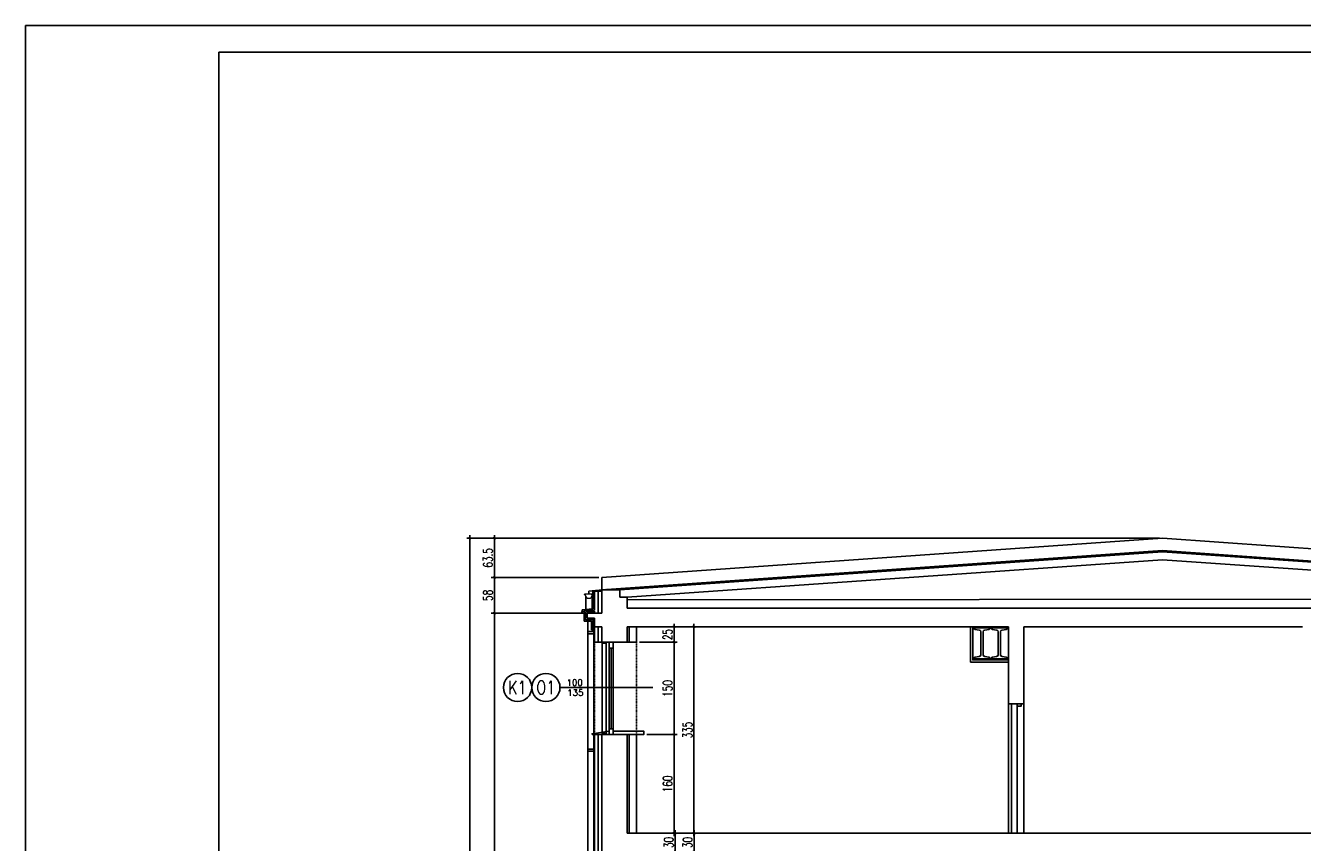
# Model space of a CAD drawing. Header units: millimetres. Extents: x 50026 to 146998, y 1038179 to 1573505.
# Tile 119 of 122: x 65398 to 67470, y 1047330 to 1048656. Entities that reach past the tile are written whole.
import ezdxf

# ---------------------------------------------------------------- set-up
doc = ezdxf.new("R2010")
doc.units = ezdxf.units.MM
doc.header["$LTSCALE"] = 0.025
doc.linetypes.add('CONTINU', pattern=[0])
doc.linetypes.add('HIDDEN', pattern=[0.375, 0.25, -0.125])
for name, color, linetype in [('1', 7, 'Continuous'), ('2D-WYMIARY', 2, 'Continuous'), ('kraty', 5, 'Continuous'), ('ocieplenie', 8, 'Continuous'), ('OKNA OPISY', 7, 'Continuous'), ('OKNO', 2, 'Continuous'), ('OTWORY', 3, 'Continuous'), ('parapet', 5, 'Continuous'), ('zA_okna opisy', 7, 'Continuous'), ('ściany', 5, 'Continuous')]:
    doc.layers.add(name, color=color, linetype=linetype)
doc.layers.add('A_Kreskowanie', color=8, linetype='Continuous', lineweight=5)
doc.layers.add('Kreskowanie', color=8, linetype='Continuous', lineweight=5)
doc.styles.add('ROMANS', font='romans.shx', dxfattribs={"width": 0.7})
doc.linetypes.add('BATTING', pattern='A,0.00254,-2.54,[134,ltypeshp.shx,S=2.54,R=0,X=-2.54,Y=0],-5.08,[134,ltypeshp.shx,S=2.54,R=180,X=2.54,Y=0],-2.54', length=10.16254)
doc.dimstyles.new('SIL', dxfattribs={"dimtxt": 15, "dimasz": 4, "dimexe": 5, "dimexo": 5, "dimgap": 3, "dimtad": 1, "dimdec": 4, "dimrnd": 0.5, "dimdsep": 46, "dimtxsty": 'ROMANS', "dimblk1": 'ARCHTICK', "dimblk2": 'ARCHTICK', "dimsah": 1, "dimcen": 5, "dimdle": 5, "dimclrd": 1, "dimclre": 1, "dimclrt": 2, "dimadec": 1, "dimazin": 0, "dimtfac": 0.013333, "dimtdec": 4, "dimtix": 1, "dimtmove": 0, "dimatfit": 3, "dimldrblk": 'ARCHTICK', "dimfxl": 0, "dimtolj": 1, "dimtzin": 0, "dimarcsym": 0})

# ---------------------------------------------------------------- blocks, each defined once
blk = doc.blocks.new('_ArchTick')
at = {"color": 0, "linetype": 'ByBlock', "const_width": 0.15}
blk.add_lwpolyline([(-0.5, -0.5), (0.5, 0.5)], dxfattribs=at)
blk = doc.blocks.new('*D266')
at = {"layer": 'Defpoints', "color": 0}
for p in [(66412.6, 1047679.8), (66389.3, 1047654.8), (66450.3, 1047654.8)]:
    blk.add_point(p, dxfattribs=at)
at = {"layer": 'ściany', "color": 1, "lineweight": -2}
for p, q in [((66450.3, 1047684.8), (66450.3, 1047649.8)), ((66417.6, 1047679.8), (66455.3, 1047679.8)), ((66394.3, 1047654.8), (66455.3, 1047654.8))]:
    blk.add_line(p, q, dxfattribs=at)
at = {"layer": 'ściany', "color": 1, "lineweight": -2, "xscale": 4, "yscale": 4, "zscale": 4}
for p, rotation in [((66450.3, 1047679.8), 90), ((66450.3, 1047654.8), 270)]:
    blk.add_blockref('_ArchTick', p, dxfattribs=dict(at, rotation=rotation))
at = {"layer": 'ściany', "color": 2, "insert": (66439.8, 1047667.3), "char_height": 15, "attachment_point": 5, "rotation": 90, "style": 'ROMANS'}
blk.add_mtext('\\A1;25', dxfattribs=at)
blk = doc.blocks.new('*D267')
at = {"layer": 'Defpoints', "color": 0}
for p in [(66389.3, 1047654.8), (66401.2, 1047504.8), (66450.3, 1047504.8)]:
    blk.add_point(p, dxfattribs=at)
at = {"layer": 'ściany', "color": 1, "lineweight": -2}
for p, q in [((66394.3, 1047654.8), (66455.3, 1047654.8)), ((66450.3, 1047659.8), (66450.3, 1047499.8)), ((66406.2, 1047504.8), (66455.3, 1047504.8))]:
    blk.add_line(p, q, dxfattribs=at)
at = {"layer": 'ściany', "color": 1, "lineweight": -2, "xscale": 4, "yscale": 4, "zscale": 4}
for p, rotation in [((66450.3, 1047654.8), 90), ((66450.3, 1047504.8), 270)]:
    blk.add_blockref('_ArchTick', p, dxfattribs=dict(at, rotation=rotation))
at = {"layer": 'ściany', "color": 2, "insert": (66439.8, 1047579.8), "char_height": 15, "attachment_point": 5, "rotation": 90, "style": 'ROMANS'}
blk.add_mtext('\\A1;150', dxfattribs=at)
blk = doc.blocks.new('*D268')
at = {"layer": 'Defpoints', "color": 0}
for p in [(66401.2, 1047504.8), (66431.6, 1047344.8), (66450.3, 1047344.8)]:
    blk.add_point(p, dxfattribs=at)
at = {"layer": 'ściany', "color": 1, "lineweight": -2}
for p, q in [((66406.2, 1047504.8), (66455.3, 1047504.8)), ((66450.3, 1047509.8), (66450.3, 1047339.8)), ((66436.6, 1047344.8), (66455.3, 1047344.8))]:
    blk.add_line(p, q, dxfattribs=at)
at = {"layer": 'ściany', "color": 1, "lineweight": -2, "xscale": 4, "yscale": 4, "zscale": 4}
for p, rotation in [((66450.3, 1047504.8), 90), ((66450.3, 1047344.8), 270)]:
    blk.add_blockref('_ArchTick', p, dxfattribs=dict(at, rotation=rotation))
at = {"layer": 'ściany', "color": 2, "insert": (66439.8, 1047424.8), "char_height": 15, "attachment_point": 5, "rotation": 90, "style": 'ROMANS'}
blk.add_mtext('\\A1;160', dxfattribs=at)
blk = doc.blocks.new('*D269')
at = {"layer": 'Defpoints', "color": 0}
for p in [(66431.6, 1047344.8), (66452.3, 1047314.8), (66452.3, 1047314.8)]:
    blk.add_point(p, dxfattribs=at)
at = {"layer": 'ściany', "color": 1, "lineweight": -2}
for p, q in [((66436.6, 1047344.8), (66457.3, 1047344.8)), ((66452.3, 1047349.8), (66452.3, 1047309.8))]:
    blk.add_line(p, q, dxfattribs=at)
at = {"layer": 'ściany', "color": 1, "lineweight": -2, "xscale": 4, "yscale": 4, "zscale": 4}
for p, rotation in [((66452.3, 1047344.8), 90), ((66452.3, 1047314.8), 270)]:
    blk.add_blockref('_ArchTick', p, dxfattribs=dict(at, rotation=rotation))
at = {"layer": 'ściany', "color": 2, "insert": (66441.8, 1047329.8), "char_height": 15, "attachment_point": 5, "rotation": 90, "style": 'ROMANS'}
blk.add_mtext('\\A1;30', dxfattribs=at)
blk = doc.blocks.new('*D277')
at = {"layer": 'Defpoints', "color": 0}
for p in [(66475.1, 1047679.8), (66475.1, 1047344.8), (66482.7, 1047344.8)]:
    blk.add_point(p, dxfattribs=at)
at = {"layer": 'ściany', "color": 1, "lineweight": -2}
for p, q in [((66482.7, 1047684.8), (66482.7, 1047339.8)), ((66480.1, 1047679.8), (66487.7, 1047679.8)), ((66480.1, 1047344.8), (66487.7, 1047344.8))]:
    blk.add_line(p, q, dxfattribs=at)
at = {"layer": 'ściany', "color": 1, "lineweight": -2, "xscale": 4, "yscale": 4, "zscale": 4}
for p, rotation in [((66482.7, 1047679.8), 90), ((66482.7, 1047344.8), 270)]:
    blk.add_blockref('_ArchTick', p, dxfattribs=dict(at, rotation=rotation))
at = {"layer": 'ściany', "color": 2, "insert": (66472.2, 1047512.3), "char_height": 15, "attachment_point": 5, "rotation": 90, "style": 'ROMANS'}
blk.add_mtext('\\A1;335', dxfattribs=at)
blk = doc.blocks.new('*D278')
at = {"layer": 'Defpoints', "color": 0}
for p in [(66482.8, 1047344.8), (66482.8, 1047314.8), (66482.8, 1047314.8)]:
    blk.add_point(p, dxfattribs=at)
at = {"layer": 'ściany', "color": 1, "lineweight": -2}
for p, q in [((66477.8, 1047344.8), (66477.8, 1047344.8)), ((66482.8, 1047349.8), (66482.8, 1047309.8))]:
    blk.add_line(p, q, dxfattribs=at)
at = {"layer": 'ściany', "color": 1, "lineweight": -2, "xscale": 4, "yscale": 4, "zscale": 4}
for p, rotation in [((66482.8, 1047344.8), 90), ((66482.8, 1047314.8), 270)]:
    blk.add_blockref('_ArchTick', p, dxfattribs=dict(at, rotation=rotation))
at = {"layer": 'ściany', "color": 2, "insert": (66472.3, 1047329.8), "char_height": 15, "attachment_point": 5, "rotation": 90, "style": 'ROMANS'}
blk.add_mtext('\\A1;30', dxfattribs=at)
blk = doc.blocks.new('*D282')
at = {"layer": 'Defpoints', "color": 0}
for p in [(66158.7, 1047701.8), (66309.3, 1047701.8), (66241.5, 1046539.2)]:
    blk.add_point(p, dxfattribs=at)
at = {"layer": 'ściany', "color": 1, "lineweight": -2}
for p, q in [((66158.7, 1046534.2), (66158.7, 1047706.8)), ((66304.3, 1047701.8), (66153.7, 1047701.8)), ((66236.5, 1046539.2), (66153.7, 1046539.2))]:
    blk.add_line(p, q, dxfattribs=at)
at = {"layer": 'ściany', "color": 1, "lineweight": -2, "xscale": 4, "yscale": 4, "zscale": 4}
for p, rotation in [((66158.7, 1047701.8), 90), ((66158.7, 1046539.2), 270)]:
    blk.add_blockref('_ArchTick', p, dxfattribs=dict(at, rotation=rotation))
at = {"layer": 'ściany', "color": 2, "insert": (66148.2, 1047120.5), "char_height": 15, "attachment_point": 5, "rotation": 90, "style": 'ROMANS'}
blk.add_mtext('\\A1;1162.5', dxfattribs=at)
blk = doc.blocks.new('*D283')
at = {"layer": 'Defpoints', "color": 0}
for p in [(66158.7, 1047759.8), (66333.3, 1047759.8), (66309.3, 1047701.8)]:
    blk.add_point(p, dxfattribs=at)
at = {"layer": 'ściany', "color": 1, "lineweight": -2}
for p, q in [((66328.3, 1047759.8), (66153.7, 1047759.8)), ((66158.7, 1047696.8), (66158.7, 1047764.8)), ((66304.3, 1047701.8), (66153.7, 1047701.8))]:
    blk.add_line(p, q, dxfattribs=at)
at = {"layer": 'ściany', "color": 1, "lineweight": -2, "xscale": 4, "yscale": 4, "zscale": 4}
for p, rotation in [((66158.7, 1047759.8), 90), ((66158.7, 1047701.8), 270)]:
    blk.add_blockref('_ArchTick', p, dxfattribs=dict(at, rotation=rotation))
at = {"layer": 'ściany', "color": 2, "insert": (66148.2, 1047730.8), "char_height": 15, "attachment_point": 5, "rotation": 90, "style": 'ROMANS'}
blk.add_mtext('\\A1;58', dxfattribs=at)
blk = doc.blocks.new('*D284')
at = {"layer": 'Defpoints', "color": 0}
for p in [(66158.7, 1047823.5), (67243.3, 1047823.5), (66333.3, 1047759.8)]:
    blk.add_point(p, dxfattribs=at)
at = {"layer": 'ściany', "color": 1, "lineweight": -2}
for p, q in [((66158.7, 1047754.8), (66158.7, 1047828.5)), ((67238.3, 1047823.5), (66153.7, 1047823.5)), ((66328.3, 1047759.8), (66153.7, 1047759.8))]:
    blk.add_line(p, q, dxfattribs=at)
at = {"layer": 'ściany', "color": 1, "lineweight": -2, "xscale": 4, "yscale": 4, "zscale": 4}
for p, rotation in [((66158.7, 1047823.5), 90), ((66158.7, 1047759.8), 270)]:
    blk.add_blockref('_ArchTick', p, dxfattribs=dict(at, rotation=rotation))
at = {"layer": 'ściany', "color": 2, "insert": (66148.2, 1047791.7), "char_height": 15, "attachment_point": 5, "rotation": 90, "style": 'ROMANS'}
blk.add_mtext('\\A1;63.5', dxfattribs=at)
blk = doc.blocks.new('*D265')
at = {"layer": 'Defpoints', "color": 0}
for p in [(66158.7, 1047823.5), (66119, 1046539.2), (66195.1, 1046539.2)]:
    blk.add_point(p, dxfattribs=at)
at = {"layer": 'ściany', "color": 1, "lineweight": -2}
for p, q in [((66119, 1047828.5), (66119, 1046534.2)), ((66153.7, 1047823.5), (66114, 1047823.5)), ((66190.1, 1046539.2), (66114, 1046539.2))]:
    blk.add_line(p, q, dxfattribs=at)
at = {"layer": 'ściany', "color": 1, "lineweight": -2, "xscale": 4, "yscale": 4, "zscale": 4}
for p, rotation in [((66119, 1047823.5), 90), ((66119, 1046539.2), 270)]:
    blk.add_blockref('_ArchTick', p, dxfattribs=dict(at, rotation=rotation))
at = {"layer": 'ściany', "color": 2, "insert": (66108.5, 1047181.4), "char_height": 15, "attachment_point": 5, "rotation": 90, "style": 'ROMANS'}
blk.add_mtext('\\A1;1284.5', dxfattribs=at)

msp = doc.modelspace()

# ---------------------------------------------------------------- linework, layer by layer
at = {"layer": '1', "color": 7, "linetype": 'Continuous', "ltscale": 5}
for p, q in [((66307.39401, 1047728.37305), (66307.39401, 1047706.81332)), ((66317.39401, 1047729.18171), (66317.39401, 1047706.81332)), ((66310.33268, 1047693.81332), (66310.33268, 1046577.50312)), ((66320.33268, 1047693.81332), (66320.33268, 1046577.50312))]:
    msp.add_line(p, q, dxfattribs=at)
at = {"layer": '2D-WYMIARY', "color": 2}
for points in [[(65397.77902, 1048655.59935), (69597.77902, 1048655.59935), (69597.77902, 1045685.59935), (65397.77902, 1045685.59935)], [(65711.74519, 1048612.61899), (69554.79866, 1048612.61899), (69554.79866, 1045728.57972), (65711.74519, 1045728.57972)]]:
    msp.add_lwpolyline(points, close=True, dxfattribs=at)
at = {"layer": 'A_Kreskowanie', "color": 2, "linetype": 'CONTINU'}
msp.add_line((66317.36132, 1047732.82591), (66305.36132, 1047732.82591), dxfattribs=at)
for centre in [(66305.36132, 1047732.05856), (66317.36132, 1047732.05856)]:
    msp.add_circle(centre, 0.76735, dxfattribs=at)
msp.add_arc((66312.12867, 1047732.05856), 6, 180, 360, dxfattribs=at)
at = {"layer": 'kraty', "color": 7}
for p, q in [((66333.62305, 1047506.48765), (66333.62305, 1047653.1199)), ((66340.02305, 1047653.1199), (66333.62305, 1047653.1199)), ((66340.02305, 1047506.48765), (66340.02305, 1047653.1199)), ((66340.02305, 1047506.48765), (66333.62305, 1047506.48765))]:
    msp.add_line(p, q, dxfattribs=at)
at = {"layer": 'Kreskowanie', "color": 2}
msp.add_line((66311.90591, 1047733.85724), (66311.90591, 1047737.8907), dxfattribs=at)
msp.add_lwpolyline([(66311.90591, 1047733.85724), (66313.06567, 1047735.85854)], dxfattribs=at)
at = {"layer": 'ocieplenie', "linetype": 'BATTING', "ltscale": 20}
for p, q in [((66327.2628, 1047701.81332), (66327.2628, 1047737.77328)), ((66327.2628, 1047654.80378), (66327.2628, 1047679.80378)), ((66327.2628, 1047289.80378), (66327.2628, 1047504.80378))]:
    msp.add_line(p, q, dxfattribs=at)
at = {"layer": 'ocieplenie', "linetype": 'BATTING', "ltscale": 40}
msp.add_line((66374.2628, 1047723.43771), (68112.2628, 1047724.98306), dxfattribs=at)
at = {"layer": 'ocieplenie', "linetype": 'BATTING', "ltscale": 8}
for p, q in [((66306.79855, 1047691.34907), (66306.79855, 1047704.27756)), ((66322.2628, 1047704.27756), (66306.79855, 1047704.27756)), ((66318.79855, 1047691.34907), (66306.79855, 1047691.34907)), ((66318.79855, 1047691.34907), (66318.79855, 1047674.80378))]:
    msp.add_line(p, q, dxfattribs=at)
at = {"layer": 'OKNA OPISY'}
msp.add_line((66265.1947, 1047581.28872), (66415.79554, 1047581.28872), dxfattribs=at)
at = {"layer": 'OKNO', "color": 1}
for p, q in [((66345.2628, 1047507.77367), (66345.2628, 1047654.80378)), ((66348.2628, 1047514.28391), (66348.2628, 1047645.32364)), ((66351.2628, 1047507.77367), (66351.2628, 1047654.80378))]:
    msp.add_line(p, q, dxfattribs=at)
at = {"layer": 'OKNO', "color": 2}
for points in [[(66345.2628, 1047654.80378), (66351.2628, 1047654.80378), (66351.2628, 1047645.32364), (66345.2628, 1047645.32364)], [(66345.2628, 1047514.28391), (66351.2628, 1047514.28391), (66351.2628, 1047504.80378), (66345.2628, 1047504.80378)]]:
    msp.add_lwpolyline(points, close=True, dxfattribs=at)
msp.add_lwpolyline([(66351.2628, 1047504.80378), (66345.2628, 1047504.80378)], dxfattribs=at)
at = {"layer": 'OTWORY', "color": 7, "linetype": 'HIDDEN'}
for p, q in [((66321.2628, 1047504.80378), (66321.2628, 1047654.80378)), ((66389.2628, 1047504.80378), (66389.2628, 1047654.80378))]:
    msp.add_line(p, q, dxfattribs=at)
at = {"layer": 'parapet', "color": 2}
for points in [[(66317.37227, 1047504.80378), (66345.2628, 1047504.80378), (66345.2628, 1047510.47002), (66317.37227, 1047506.36035)], [(66351.2628, 1047504.80378), (66401.18378, 1047504.80378), (66401.18378, 1047510.47002), (66351.2628, 1047510.47002)]]:
    msp.add_lwpolyline(points, close=True, dxfattribs=at)
at = {"layer": 'zA_okna opisy', "color": 7, "linetype": 'Continuous'}
for centre in [(66196.45914, 1047581.28872), (66242.28285, 1047581.28872)]:
    msp.add_circle(centre, 22.91185, dxfattribs=at)
at = {"layer": 'ściany', "color": 2}
for p, q in [((67243.2628, 1047823.50378), (66333.2628, 1047759.80378)), ((67243.2628, 1047823.50378), (68153.2628, 1047759.80378)), ((67243.2628, 1047801.47378), (66362.2628, 1047739.80378)), ((67243.2628, 1047788.63378), (66374.2628, 1047727.80378)), ((67243.2628, 1047801.47378), (68124.2628, 1047739.80378)), ((67243.2628, 1047788.63378), (68112.2628, 1047727.80378)), ((66333.2628, 1047759.80378), (66333.2628, 1047739.80378)), ((66311.90591, 1047737.8907), (66339.42213, 1047740.23493)), ((66318.7592, 1047737.18986), (66318.7592, 1047709.1522)), ((66321.2628, 1047737.77328), (66333.2628, 1047737.77328)), ((66301.42359, 1047707.25734), (66300.74492, 1047702.49277)), ((66300.74492, 1047702.49277), (66302.30326, 1047705.48714)), ((66318.7592, 1047709.1522), (66301.42359, 1047707.25734))]:
    msp.add_line(p, q, dxfattribs=at)
at = {"layer": 'ściany'}
for p, q in [((67243.2628, 1047803.50378), (66333.2628, 1047739.80378)), ((67243.2628, 1047803.50378), (68153.2628, 1047739.80378)), ((66321.2628, 1047737.77328), (66321.2628, 1047706.81332)), ((66333.2628, 1047701.81332), (66333.2628, 1047739.80378)), ((66333.2628, 1047739.80378), (66362.2628, 1047739.80378)), ((66333.2628, 1047701.81332), (66333.2628, 1047739.80378)), ((66362.2628, 1047739.80378), (66362.2628, 1047727.80378)), ((66362.2628, 1047727.80378), (66374.2628, 1047727.80378)), ((66374.2628, 1047727.80378), (66374.2628, 1047709.80378)), ((66304.2628, 1047706.81332), (66321.2628, 1047706.81332)), ((66304.2628, 1047688.81332), (66304.2628, 1047706.81332)), ((66374.2628, 1047709.80378), (68112.2628, 1047709.80378)), ((66304.2628, 1047688.81332), (66316.2628, 1047688.81332)), ((66309.2628, 1047701.81332), (66333.2628, 1047701.81332)), ((66309.2628, 1047693.81332), (66309.2628, 1047701.81332)), ((66309.2628, 1047701.81332), (66333.2628, 1047701.81332)), ((66309.2628, 1047693.81332), (66309.2628, 1047701.81332)), ((66309.2628, 1047693.81332), (66321.2628, 1047693.81332)), ((66309.2628, 1047693.81332), (66321.2628, 1047693.81332)), ((66316.2628, 1047674.80378), (66316.2628, 1047688.81332)), ((66321.2628, 1047693.81332), (66321.2628, 1047654.80378)), ((66321.2628, 1047679.80378), (66321.2628, 1047693.81332)), ((66321.2628, 1047679.80378), (66321.2628, 1047693.81332)), ((66316.2628, 1047674.80378), (66321.2628, 1047674.80378)), ((66321.2628, 1047679.80378), (66333.2628, 1047679.80378)), ((66321.2628, 1047679.80378), (66333.2628, 1047679.80378)), ((66333.2628, 1047679.80378), (66333.2628, 1047654.80378)), ((66374.2628, 1047679.80378), (66993.2628, 1047679.80378)), ((66389.2628, 1047679.80378), (66389.2628, 1047654.80378)), ((66993.2628, 1047679.80378), (66993.2628, 1047554.80378)), ((67018.2628, 1047679.80378), (67018.2628, 1047554.80378)), ((67018.2628, 1047679.80378), (67470.2628, 1047679.80378)), ((66321.2628, 1047654.80378), (66389.2628, 1047654.80378)), ((66321.2628, 1047654.80378), (66389.2628, 1047654.80378)), ((66993.2628, 1047554.80378), (67018.2628, 1047554.80378)), ((66321.2628, 1047289.80378), (66321.2628, 1047504.80378)), ((66321.2628, 1047504.80378), (66389.2628, 1047504.80378)), ((66333.2628, 1047504.80378), (66333.2628, 1047289.80378)), ((66389.2628, 1047504.80378), (66389.2628, 1047344.80378)), ((66374.2628, 1047344.80378), (67495.2628, 1047344.80378)), ((67018.2628, 1047344.80378), (67470.2628, 1047344.80378))]:
    msp.add_line(p, q, dxfattribs=at)
at = {"layer": 'ściany', "color": 1}
for p, q in [((66320.33268, 1047671.96351), (66310.33268, 1047671.96351)), ((66320.33268, 1047668.64976), (66310.33268, 1047668.64976)), ((66320.33268, 1047481.29531), (66310.33268, 1047481.29531)), ((66320.33268, 1047477.98156), (66310.33268, 1047477.98156))]:
    msp.add_line(p, q, dxfattribs=at)
at = {"layer": 'ściany', "color": 7}
for p, q in [((66374.2628, 1047679.80378), (66374.2628, 1047654.80378)), ((66377.2628, 1047679.80378), (66377.2628, 1047654.80378)), ((66993.2628, 1047554.80378), (66993.2628, 1047344.80378)), ((67018.2628, 1047554.80378), (67018.2628, 1047344.80378)), ((66374.2628, 1047504.80378), (66374.2628, 1047344.80378)), ((66377.2628, 1047504.80378), (66377.2628, 1047344.80378))]:
    msp.add_line(p, q, dxfattribs=at)
at = {"layer": 'ściany', "color": 2}
msp.add_lwpolyline([(66931.50643, 1047679.80378), (66931.50643, 1047622.49076), (66993.2628, 1047622.49076)], dxfattribs=at)
msp.add_lwpolyline([(66993.2628, 1047679.80378), (66935.05658, 1047679.80378), (66935.05658, 1047626.04091), (66993.2628, 1047626.04091)], close=True, dxfattribs=at)
at = {"layer": 'ściany', "color": 6}
for points in [[(66961.34134, 1047630.53189), (66954.61373, 1047631.5083, -0.3726025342), (66952.04462, 1047634.4772), (66952.04462, 1047671.61025, -0.3726025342), (66954.61373, 1047674.57915), (66961.34134, 1047675.55555, 0.3726025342), (66962.6259, 1047677.04), (66962.6259, 1047678.04372), (66937.6259, 1047678.04372), (66937.6259, 1047677.04, 0.3726025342), (66938.91045, 1047675.55555), (66945.63806, 1047674.57915, -0.3726025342), (66948.20717, 1047671.61025), (66948.20717, 1047634.4772, -0.3726025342), (66945.63806, 1047631.5083), (66938.91045, 1047630.53189, 0.3726025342), (66937.6259, 1047629.04745), (66937.6259, 1047628.04372), (66962.6259, 1047628.04372), (66962.6259, 1047629.04745, 0.3726025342)], [(66989.5202, 1047630.53189), (66982.79259, 1047631.5083, -0.3726025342), (66980.22348, 1047634.4772), (66980.22348, 1047671.61025, -0.3726025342), (66982.79259, 1047674.57915), (66989.5202, 1047675.55555, 0.3726025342), (66990.80476, 1047677.04), (66990.80476, 1047678.04372), (66965.80476, 1047678.04372), (66965.80476, 1047677.04, 0.3726025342), (66967.08931, 1047675.55555), (66973.81693, 1047674.57915, -0.3726025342), (66976.38604, 1047671.61025), (66976.38604, 1047634.4772, -0.3726025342), (66973.81693, 1047631.5083), (66967.08931, 1047630.53189, 0.3726025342), (66965.80476, 1047629.04745), (66965.80476, 1047628.04372), (66990.80476, 1047628.04372), (66990.80476, 1047629.04745, 0.3726025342)]]:
    msp.add_lwpolyline(points, format="xyb", close=True, dxfattribs=at)
at = {"layer": 'ściany', "color": 7}
for points in [[(66998.16917, 1047554.80378), (67007.1916, 1047554.80378), (67007.1916, 1047344.80378), (66998.16917, 1047344.80378)], [(67007.1916, 1047554.80378), (67013.88489, 1047554.80378), (67013.88489, 1047551.06879), (67007.1916, 1047551.06879)]]:
    msp.add_lwpolyline(points, close=True, dxfattribs=at)

# ---------------------------------------------------------------- texts
at = {"layer": 'zA_okna opisy', "color": 2, "style": 'ROMANS', "width": 0.8}
for s, p in [('K1', (66180.8809, 1047570.41343)), ('O1', (66226.7046, 1047570.41343))]:
    msp.add_text(s, height=21.541941, dxfattribs=at).set_placement(p)
at = {"layer": 'zA_okna opisy', "color": 7, "style": 'ROMANS'}
for s, p in [('100', (66275.77534, 1047584.12707)), ('135', (66276.88652, 1047567.80196))]:
    msp.add_text(s, height=10.258067, dxfattribs=at).set_placement(p)

# ---------------------------------------------------------------- dimensions: what is measured, and where the dimension line sits
at = {"layer": 'ściany', "color": 1}
for base, p1, p2, picture, middle in [((66119.03411, 1046539.24671), (66158.71293, 1047823.50378), (66195.0939, 1046539.24671), '*D265', (66108.53411, 1047181.37524)), ((66158.71293, 1047701.81332), (66241.47488, 1046539.24671), (66309.2628, 1047701.81332), '*D282', (66148.21293, 1047120.53001)), ((66450.33986, 1047654.80378), (66412.56762, 1047679.80378), (66389.2628, 1047654.80378), '*D266', (66439.83986, 1047667.30378)), ((66482.7411, 1047344.80378), (66475.11481, 1047679.80378), (66475.11481, 1047344.80378), '*D277', (66472.2411, 1047512.30378))]:
    dim = msp.add_linear_dim(base=base, p1=p1, p2=p2, angle=90, dimstyle='SIL', dxfattribs=at)
    dim.commit()
    dim.dimension.update_dxf_attribs({"geometry": picture, "text_midpoint": middle})
for base, p1, p2, picture, middle in [((66158.71293, 1047823.50378), (66333.2628, 1047759.80378), (67243.2628, 1047823.50378), '*D284', (66148.21293, 1047791.65378)), ((66158.71293, 1047759.80378), (66309.2628, 1047701.81332), (66333.2628, 1047759.80378), '*D283', (66148.21293, 1047730.80855)), ((66450.33986, 1047504.80378), (66389.2628, 1047654.80378), (66401.18378, 1047504.80378), '*D267', (66439.83986, 1047579.80378)), ((66450.33986, 1047344.80378), (66401.18378, 1047504.80378), (66431.58955, 1047344.80378), '*D268', (66439.83986, 1047424.80378)), ((66452.33986, 1047314.80378), (66431.58955, 1047344.80378), (66452.33986, 1047314.80378), '*D269', (66441.83986, 1047329.80378)), ((66482.81912, 1047314.80378), (66482.81912, 1047344.80378), (66482.81912, 1047314.80378), '*D278', (66472.31912, 1047329.80378))]:
    dim = msp.add_linear_dim(base=base, p1=p1, p2=p2, angle=90, dimstyle='SIL', override={"dimtmove": 1}, dxfattribs=at)
    dim.commit()
    dim.dimension.update_dxf_attribs({"geometry": picture, "text_midpoint": middle})

doc.saveas('drawing.dxf')
